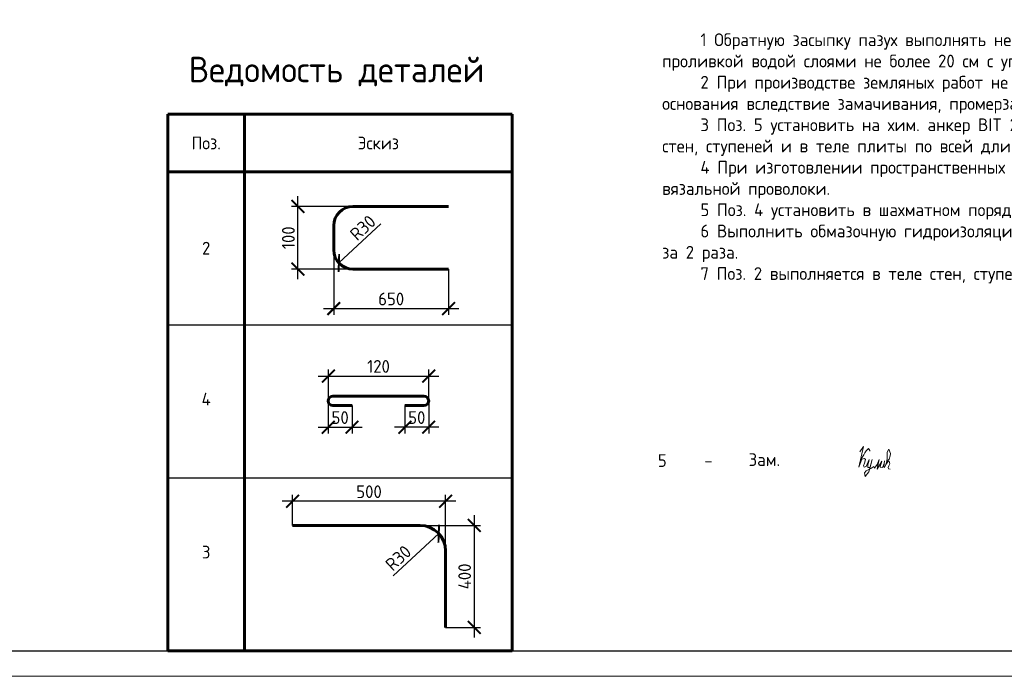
# Model space of a CAD drawing. Header units: millimetres. Extents: x 130535 to 1380046, y -231620 to 121434.
# Tile 63 of 135: x 567601 to 586900, y -7790 to 5086. Entities that reach past the tile are written whole.
import ezdxf

# ---------------------------------------------------------------- set-up
doc = ezdxf.new("R2010")
doc.units = ezdxf.units.MM
doc.layers.get('DEFPOINTS').update_dxf_attribs({"lineweight": 0})
for name, color, linetype, lineweight in [('Выноски', 7, 'Continuous', 20), ('Основная 0.60', 7, 'Continuous', 60), ('РАЗМЕРЫ', 7, 'Continuous', 9), ('Текст', 7, 'Continuous', 25), ('Текст 0.25', 7, 'Continuous', 25), ('ТОНКИЕ', 7, 'Continuous', 9)]:
    doc.layers.add(name, color=color, linetype=linetype, lineweight=lineweight)
doc.layers.add('ТОЛСТЫЕ_ОСНОВНЫЕ', color=7, linetype='Continuous')
doc.styles.add('GOST-2.304_Type-B', font='GOST_Common.ttf')
doc.dimstyles.new('СПДС', dxfattribs={"dimscale": 100, "dimtxt": 2.5, "dimasz": 2.5, "dimexe": 1.25, "dimexo": 0, "dimtad": 1, "dimdec": 0, "dimtxsty": 'GOST-2.304_Type-B', "dimblk": 'ARCHTICK', "dimcen": 2.5, "dimdle": 2, "dimadec": 0, "dimazin": 2, "dimtfac": 0.75, "dimtdec": 0, "dimtmove": 1, "dimatfit": 3, "dimfxl": 1, "dimtolj": 1, "dimarcsym": 1})

# ---------------------------------------------------------------- blocks, each defined once
blk = doc.blocks.new('*U1409')
at = {"layer": 'ТОЛСТЫЕ_ОСНОВНЫЕ'}
blk.add_lwpolyline([(20, 5), (589, 5), (589, 415), (20, 415)], close=True, dxfattribs=at)
at = {"layer": 'ТОНКИЕ'}
blk.add_lwpolyline([(0, 0), (594, 0), (594, 420), (0, 420)], close=True, dxfattribs=at)
blk = doc.blocks.new('*U1410')
at = {"layer": 'ТОЛСТЫЕ_ОСНОВНЫЕ'}
blk.add_lwpolyline([(20, 5), (589, 5), (589, 415), (20, 415)], close=True, dxfattribs=at)
at = {"layer": 'ТОНКИЕ'}
blk.add_lwpolyline([(0, 0), (594, 0), (594, 420), (0, 420)], close=True, dxfattribs=at)
blk = doc.blocks.new('_ArchTick')
at = {"color": 0, "linetype": 'ByBlock', "const_width": 0.15}
blk.add_lwpolyline([(-0.5, -0.5), (0.5, 0.5)], dxfattribs=at)
blk = doc.blocks.new('*D456')
at = {"layer": 'DEFPOINTS', "color": 0, "linetype": 'Continuous', "lineweight": 0, "transparency": 16777216}
for p in [(573055, 1424), (574132, 1424), (574132, 195)]:
    blk.add_point(p, dxfattribs=at)
at = {"layer": 'РАЗМЕРЫ', "color": 0, "linetype": 'Continuous', "lineweight": -2, "transparency": 16777216}
for p, q in [((573055, -5), (573055, 1624)), ((574132, 1424), (572930, 1424)), ((574132, 195), (572930, 195))]:
    blk.add_line(p, q, dxfattribs=at)
at = {"layer": 'РАЗМЕРЫ', "color": 0, "linetype": 'Continuous', "lineweight": -2, "transparency": 16777216, "xscale": 250, "yscale": 250, "zscale": 250}
for p, rotation in [((573055, 1424), 90), ((573055, 195), 270)]:
    blk.add_blockref('_ArchTick', p, dxfattribs=dict(at, rotation=rotation))
at = {"layer": 'РАЗМЕРЫ', "color": 0, "linetype": 'Continuous', "lineweight": 0, "transparency": 16777216, "insert": (572867, 810), "char_height": 250, "attachment_point": 5, "rotation": 90, "style": 'GOST-2.304_Type-B'}
blk.add_mtext('\\A1;100', dxfattribs=at)
blk = doc.blocks.new('*D457')
at = {"layer": 'DEFPOINTS', "color": 0, "linetype": 'Continuous', "lineweight": 0, "transparency": 16777216}
for p in [(573757, 570), (576007, 195), (576007, -579)]:
    blk.add_point(p, dxfattribs=at)
at = {"layer": 'РАЗМЕРЫ', "color": 0, "linetype": 'Continuous', "lineweight": -2, "transparency": 16777216}
for p, q in [((573757, 570), (573757, -704)), ((576007, 195), (576007, -704)), ((573557, -579), (576207, -579))]:
    blk.add_line(p, q, dxfattribs=at)
at = {"layer": 'РАЗМЕРЫ', "color": 0, "linetype": 'Continuous', "lineweight": -2, "transparency": 16777216, "xscale": 250, "yscale": 250, "zscale": 250, "rotation": 180}
blk.add_blockref('_ArchTick', (573757, -579), dxfattribs=at)
at = {"layer": 'РАЗМЕРЫ', "color": 0, "linetype": 'Continuous', "lineweight": -2, "transparency": 16777216, "xscale": 250, "yscale": 250, "zscale": 250}
blk.add_blockref('_ArchTick', (576007, -579), dxfattribs=at)
at = {"layer": 'РАЗМЕРЫ', "color": 0, "linetype": 'Continuous', "lineweight": 0, "transparency": 16777216, "insert": (574882, -391), "char_height": 250, "attachment_point": 5, "style": 'GOST-2.304_Type-B'}
blk.add_mtext('\\A1;650', dxfattribs=at)
blk = doc.blocks.new('*D458')
at = {"layer": 'DEFPOINTS', "color": 0, "linetype": 'Continuous', "lineweight": 0, "transparency": 16777216}
for p in [(574132, 570), (573857, 315)]:
    blk.add_point(p, dxfattribs=at)
at = {"layer": 'РАЗМЕРЫ', "color": 0, "linetype": 'Continuous', "lineweight": -2, "transparency": 16777216}
blk.add_line((574682, 1080), (573857, 315), dxfattribs=at)
at = {"layer": 'РАЗМЕРЫ', "color": 0, "linetype": 'Continuous', "lineweight": -2, "transparency": 16777216, "xscale": 250, "yscale": 250, "zscale": 250, "rotation": 222.8482016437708}
blk.add_blockref('_ArchTick', (573857, 315), dxfattribs=at)
at = {"layer": 'РАЗМЕРЫ', "color": 0, "linetype": 'Continuous', "lineweight": 0, "transparency": 16777216, "insert": (574326, 1005), "char_height": 250, "attachment_point": 5, "rotation": 42.8482, "style": 'GOST-2.304_Type-B'}
blk.add_mtext('\\A1;R30', dxfattribs=at)
blk = doc.blocks.new('*D459')
at = {"layer": 'DEFPOINTS', "color": 0, "linetype": 'Continuous', "lineweight": 0, "transparency": 16777216}
for p in [(575150, -2482), (575617, -2390), (575150, -2905)]:
    blk.add_point(p, dxfattribs=at)
at = {"layer": 'РАЗМЕРЫ', "color": 0, "linetype": 'Continuous', "lineweight": -2, "transparency": 16777216}
for p, q in [((575150, -2482), (575150, -3030)), ((575617, -2390), (575617, -3030)), ((575817, -2905), (574950, -2905))]:
    blk.add_line(p, q, dxfattribs=at)
at = {"layer": 'РАЗМЕРЫ', "color": 0, "linetype": 'Continuous', "lineweight": -2, "transparency": 16777216, "xscale": 250, "yscale": 250, "zscale": 250, "rotation": 180}
blk.add_blockref('_ArchTick', (575150, -2905), dxfattribs=at)
at = {"layer": 'РАЗМЕРЫ', "color": 0, "linetype": 'Continuous', "lineweight": -2, "transparency": 16777216, "xscale": 250, "yscale": 250, "zscale": 250}
blk.add_blockref('_ArchTick', (575617, -2905), dxfattribs=at)
at = {"layer": 'РАЗМЕРЫ', "color": 0, "linetype": 'Continuous', "lineweight": 0, "transparency": 16777216, "insert": (575384, -2717), "char_height": 250, "attachment_point": 5, "style": 'GOST-2.304_Type-B'}
blk.add_mtext('\\A1;50', dxfattribs=at)
blk = doc.blocks.new('*D460')
at = {"layer": 'DEFPOINTS', "color": 0, "linetype": 'Continuous', "lineweight": 0, "transparency": 16777216}
for p in [(573648, -2390), (574115, -2482), (574115, -2905)]:
    blk.add_point(p, dxfattribs=at)
at = {"layer": 'РАЗМЕРЫ', "color": 0, "linetype": 'Continuous', "lineweight": -2, "transparency": 16777216}
for p, q in [((573648, -2390), (573648, -3030)), ((574115, -2482), (574115, -3030)), ((573448, -2905), (574315, -2905))]:
    blk.add_line(p, q, dxfattribs=at)
at = {"layer": 'РАЗМЕРЫ', "color": 0, "linetype": 'Continuous', "lineweight": -2, "transparency": 16777216, "xscale": 250, "yscale": 250, "zscale": 250, "rotation": 180}
blk.add_blockref('_ArchTick', (573648, -2905), dxfattribs=at)
at = {"layer": 'РАЗМЕРЫ', "color": 0, "linetype": 'Continuous', "lineweight": -2, "transparency": 16777216, "xscale": 250, "yscale": 250, "zscale": 250}
blk.add_blockref('_ArchTick', (574115, -2905), dxfattribs=at)
at = {"layer": 'РАЗМЕРЫ', "color": 0, "linetype": 'Continuous', "lineweight": 0, "transparency": 16777216, "insert": (573882, -2717), "char_height": 250, "attachment_point": 5, "style": 'GOST-2.304_Type-B'}
blk.add_mtext('\\A1;50', dxfattribs=at)
blk = doc.blocks.new('*D461')
at = {"layer": 'DEFPOINTS', "color": 0, "linetype": 'Continuous', "lineweight": 0, "transparency": 16777216}
for p in [(575617, -1902), (573651, -2370), (575617, -2391)]:
    blk.add_point(p, dxfattribs=at)
at = {"layer": 'РАЗМЕРЫ', "color": 0, "linetype": 'Continuous', "lineweight": -2, "transparency": 16777216}
for p, q in [((573451, -1902), (575817, -1902)), ((573651, -2370), (573651, -1777)), ((575617, -2391), (575617, -1777))]:
    blk.add_line(p, q, dxfattribs=at)
at = {"layer": 'РАЗМЕРЫ', "color": 0, "linetype": 'Continuous', "lineweight": -2, "transparency": 16777216, "xscale": 250, "yscale": 250, "zscale": 250, "rotation": 180}
blk.add_blockref('_ArchTick', (573651, -1902), dxfattribs=at)
at = {"layer": 'РАЗМЕРЫ', "color": 0, "linetype": 'Continuous', "lineweight": -2, "transparency": 16777216, "xscale": 250, "yscale": 250, "zscale": 250}
blk.add_blockref('_ArchTick', (575617, -1902), dxfattribs=at)
at = {"layer": 'РАЗМЕРЫ', "color": 0, "linetype": 'Continuous', "lineweight": 0, "transparency": 16777216, "insert": (574634, -1714), "char_height": 250, "attachment_point": 5, "style": 'GOST-2.304_Type-B'}
blk.add_mtext('\\A1;120', dxfattribs=at)
blk = doc.blocks.new('*D462')
at = {"layer": 'DEFPOINTS', "color": 0, "linetype": 'Continuous', "lineweight": 0, "transparency": 16777216}
for p in [(575448, -4831), (575948, -6831), (576510, -6831)]:
    blk.add_point(p, dxfattribs=at)
at = {"layer": 'РАЗМЕРЫ', "color": 0, "linetype": 'Continuous', "lineweight": -2, "transparency": 16777216}
for p, q in [((576510, -4631), (576510, -7031)), ((575448, -4831), (576635, -4831)), ((575948, -6831), (576635, -6831))]:
    blk.add_line(p, q, dxfattribs=at)
at = {"layer": 'РАЗМЕРЫ', "color": 0, "linetype": 'Continuous', "lineweight": -2, "transparency": 16777216, "xscale": 250, "yscale": 250, "zscale": 250}
for p, rotation in [((576510, -4831), 90), ((576510, -6831), 270)]:
    blk.add_blockref('_ArchTick', p, dxfattribs=dict(at, rotation=rotation))
at = {"layer": 'РАЗМЕРЫ', "color": 0, "linetype": 'Continuous', "lineweight": 0, "transparency": 16777216, "insert": (576322, -5831), "char_height": 250, "attachment_point": 5, "rotation": 90, "style": 'GOST-2.304_Type-B'}
blk.add_mtext('\\A1;400', dxfattribs=at)
blk = doc.blocks.new('*D463')
at = {"layer": 'DEFPOINTS', "color": 0, "linetype": 'Continuous', "lineweight": 0, "transparency": 16777216}
for p in [(572948, -4357), (572948, -4831), (575948, -5331)]:
    blk.add_point(p, dxfattribs=at)
at = {"layer": 'РАЗМЕРЫ', "color": 0, "linetype": 'Continuous', "lineweight": -2, "transparency": 16777216}
for p, q in [((572948, -4831), (572948, -4232)), ((575948, -5331), (575948, -4232)), ((576148, -4357), (572748, -4357))]:
    blk.add_line(p, q, dxfattribs=at)
at = {"layer": 'РАЗМЕРЫ', "color": 0, "linetype": 'Continuous', "lineweight": -2, "transparency": 16777216, "xscale": 250, "yscale": 250, "zscale": 250, "rotation": 180}
blk.add_blockref('_ArchTick', (572948, -4357), dxfattribs=at)
at = {"layer": 'РАЗМЕРЫ', "color": 0, "linetype": 'Continuous', "lineweight": -2, "transparency": 16777216, "xscale": 250, "yscale": 250, "zscale": 250}
blk.add_blockref('_ArchTick', (575948, -4357), dxfattribs=at)
at = {"layer": 'РАЗМЕРЫ', "color": 0, "linetype": 'Continuous', "lineweight": 0, "transparency": 16777216, "insert": (574448, -4170), "char_height": 250, "attachment_point": 5, "style": 'GOST-2.304_Type-B'}
blk.add_mtext('\\A1;500', dxfattribs=at)
blk = doc.blocks.new('*D464')
at = {"layer": 'DEFPOINTS', "color": 0, "linetype": 'Continuous', "lineweight": 0, "transparency": 16777216}
for p in [(575815, -4991), (575448, -5331)]:
    blk.add_point(p, dxfattribs=at)
at = {"layer": 'РАЗМЕРЫ', "color": 0, "linetype": 'Continuous', "lineweight": -2, "transparency": 16777216}
blk.add_line((574920, -5821), (575815, -4991), dxfattribs=at)
at = {"layer": 'РАЗМЕРЫ', "color": 0, "linetype": 'Continuous', "lineweight": -2, "transparency": 16777216, "xscale": 250, "yscale": 250, "zscale": 250, "rotation": 42.84820164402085}
blk.add_blockref('_ArchTick', (575815, -4991), dxfattribs=at)
at = {"layer": 'РАЗМЕРЫ', "color": 0, "linetype": 'Continuous', "lineweight": 0, "transparency": 16777216, "insert": (575022, -5471), "char_height": 250, "attachment_point": 5, "rotation": 42.8482, "style": 'GOST-2.304_Type-B'}
blk.add_mtext('\\A1;R30', dxfattribs=at)
blk = doc.blocks.new('11')
at = {"layer": 'Выноски'}
for p, q in [((47962, 66737), (47989, 66781)), ((47989, 66781), (48016, 66806)), ((48016, 66806), (48038, 66823)), ((48038, 66823), (48060, 66786)), ((48060, 66786), (48058, 66769)), ((47885, 66608), (47944, 66700)), ((47944, 66700), (47962, 66737))]:
    blk.add_line(p, q, dxfattribs=at)
blk.add_lwpolyline([(47863, 66761), (47937, 66865), (47843, 66458), (47885, 66564), (47905, 66616), (47954, 66628), (47979, 66606), (47957, 66539), (47937, 66487), (47947, 66458), (47991, 66470), (48051, 66611), (48041, 66569), (48023, 66505), (48023, 66448), (48065, 66448), (48090, 66529), (48110, 66608), (48043, 66369), (47972, 66275), (47954, 66344), (47991, 66389), (48078, 66431), (48142, 66470), (48154, 66441), (48204, 66512), (48246, 66606), (48209, 66455), (48204, 66418), (48295, 66574), (48265, 66463), (48265, 66455), (48312, 66453), (48342, 66529), (48347, 66584), (48337, 66465), (48349, 66453), (48401, 66569), (48443, 66616), (48461, 66678), (48466, 66727), (48436, 66811), (48399, 66754), (48399, 66618), (48389, 66549), (48374, 66507), (48416, 66564), (48441, 66576), (48451, 66524), (48433, 66482), (48419, 66453), (48424, 66428), (48458, 66421)], dxfattribs=at)

msp = doc.modelspace()

# ---------------------------------------------------------------- linework, layer by layer
at = {"layer": 'Основная 0.60', "linetype": 'Continuous', "lineweight": 60}
for p, q in [((570506, 3229.9), (577256, 3229.9)), ((570506, 3229.9), (570506, -7290.1)), ((572006, 3229.9), (572006, -7290.1)), ((577256, 3229.9), (577256, -7290.1)), ((570506, 2104.9), (577256, 2104.9)), ((570506, -7290.1), (577256, -7290.1))]:
    msp.add_line(p, q, dxfattribs=at)
at = {"layer": 'Основная 0.60'}
for p, q in [((574132.3, 1424.3), (576007.3, 1424.3)), ((573757.3, 1049.3), (573757.3, 569.8)), ((574132.3, 194.8), (576007.3, 194.8)), ((573740.3, -2298.1), (575525.4, -2298.1)), ((573740.3, -2481.7), (574115.3, -2481.7)), ((575525.4, -2481.7), (575150.4, -2481.7)), ((575448, -4831.1), (572948, -4831.1)), ((575948, -6831.1), (575948, -5331.1))]:
    msp.add_line(p, q, dxfattribs=at)
at = {"layer": 'Основная 0.60', "linetype": 'Continuous', "lineweight": -3}
for p, q in [((570506, -895.1), (577256, -895.1)), ((570506, -895.1), (577256, -895.1)), ((570506, -3895.1), (577256, -3895.1))]:
    msp.add_line(p, q, dxfattribs=at)
at = {"layer": 'Основная 0.60'}
for centre, radius, start, end in [((574132.3, 1049.3), 375, 90, 180), ((574132.3, 569.8), 375, 180, 270), ((573740.3, -2389.9), 91.8, 90, 270), ((575525.4, -2389.9), 91.8, 270, 90), ((575448, -5331.1), 500, 0, 90)]:
    msp.add_arc(centre, radius, start, end, dxfattribs=at)

# ---------------------------------------------------------------- block references
at = {"xscale": 100, "yscale": 100, "zscale": 100}
for name in ['*U1409', '*U1410']:
    msp.add_blockref(name, (539249.9, -7790.1), dxfattribs=at)
at = {"layer": 'Выноски'}
msp.add_blockref('11', (536202.8, -70146.6), dxfattribs=at)

# ---------------------------------------------------------------- texts
at = {"layer": 'Основная 0.60', "linetype": 'Continuous', "lineweight": -3, "attachment_point": 5, "style": 'GOST-2.304_Type-B'}
for s, insert, char_height, width in [('Ведомость деталей', (573811, 4068.3), 500, 6669.969), ('Поз.', (571256, 2667.4), 250, 1200), ('Эскиз', (574631, 2667.4), 250, 1200), ('2', (571256, 604.9), 250, 1200), ('4', (571256, -2354.9), 250, 1200), ('3', (571256, -5354.9), 250, 1200)]:
    msp.add_mtext(s, dxfattribs=dict(at, insert=insert, char_height=char_height, width=width))
at = {"layer": 'Текст', "color": 7, "style": 'GOST-2.304_Type-B'}
for s, p in [('5', (580108.8, -3684.2)), ('Зам.', (581887.7, -3666.2)), ('-', (581018.8, -3682.7))]:
    msp.add_text(s, height=250, dxfattribs=at).set_placement(p)
at = {"layer": 'Текст 0.25', "insert": (580193.7, 4816.9), "char_height": 250, "attachment_point": 1, "style": 'GOST-2.304_Type-B'}
msp.add_mtext_dynamic_manual_height_columns('\\pxi3;1 Обратную засыпку пазух выполнять непучинистым, ненабухающим грунтом без органических включений с проливкой водой слоями не более 20 см с уплотнением грунта до коэффициента уплотнения 0,95.\\P2 При производстве земляных работ не допускать ухудшения свойств грунтов и качества подготовленного основания вследствие замачивания, промерзания, размыва, повреждения механизмами и транспортом.\\P3 Поз. 5 установить на хим. анкер BIT 200 (EASY FIX DIT-200) или аналог. Анкеровка выполняется в теле стен, ступеней и в теле плиты по всей длине с шагом 400 мм.\\P4 При изготовлении пространственных арматурных каркасов соединение стержней выполнять при помощи вязальной проволоки. \\P5 Поз. 4 установить в шахматном порядке.\\P6 Выполнить обмазочную гидроизоляцию всех поверхностей, соприкасающихся с грунтом, горячим битумом за 2 раза.\\P7 Поз. 2 выполняется в теле стен, ступеней и в теле плиты по всей длине с шагом 200 мм', width=17507.725, gutter_width=1250, heights=[0], dxfattribs=at)

# ---------------------------------------------------------------- dimensions: what is measured, and where the dimension line sits
at = {"layer": 'РАЗМЕРЫ', "color": 3, "linetype": 'Continuous', "lineweight": 0}
for base, p1, p2, angle, text, picture, middle in [((573054.7, 1424.3), (574132.3, 194.8), (574132.3, 1424.3), 90, '100', '*D456', (572867.2, 809.6)), ((575150.4, -2904.7), (575617.2, -2389.9), (575150.4, -2481.7), 180, '50', '*D459', (575383.8, -2717.2)), ((572948, -4357.5), (575948, -5331.1), (572948, -4831.1), 180, '500', '*D463', (574448, -4170)), ((576509.8, -6831.1), (575448, -4831.1), (575948, -6831.1), 270, '400', '*D462', (576322.3, -5831.1))]:
    dim = msp.add_linear_dim(base=base, p1=p1, p2=p2, angle=angle, text=text, dimstyle='СПДС', override={"dimlfac": 0.2}, dxfattribs=at)
    dim.commit()
    dim.dimension.update_dxf_attribs({"geometry": picture, "text_midpoint": middle})
for center, mpoint, picture, middle in [((574132.3, 569.8), (573857.3, 314.8), '*D458', (574453, 867.3)), ((575448, -5331.1), (575814.6, -4991), '*D464', (575149.3, -5608.1))]:
    dim = msp.add_radius_dim(center=center, mpoint=mpoint, text='R30', dimstyle='СПДС', override={"dimlfac": 0.2}, dxfattribs=at)
    dim.commit()
    dim.dimension.update_dxf_attribs({"geometry": picture, "text_midpoint": middle, "dimtype": 164})
for base, p1, p2, text, picture, middle in [((576007.3, -578.6), (573757.3, 569.8), (576007.3, 194.8), '650', '*D457', (574882.3, -391.1)), ((575617.2, -1901.9), (573650.7, -2369.9), (575617.2, -2390.9), '120', '*D461', (574633.9, -1714.4)), ((574115.3, -2904.7), (573648.5, -2389.9), (574115.3, -2481.7), '50', '*D460', (573881.9, -2717.2))]:
    dim = msp.add_linear_dim(base=base, p1=p1, p2=p2, text=text, dimstyle='СПДС', override={"dimlfac": 0.2}, dxfattribs=at)
    dim.commit()
    dim.dimension.update_dxf_attribs({"geometry": picture, "text_midpoint": middle})

doc.saveas('drawing.dxf')
